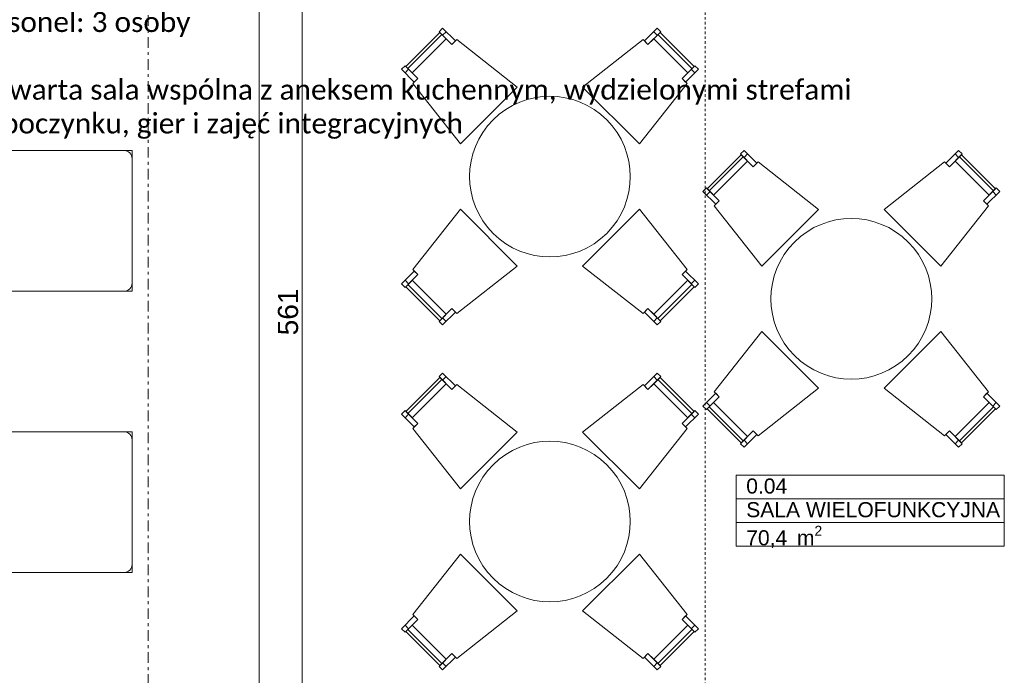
# Model space of a CAD drawing. Extents: x 100 to 2982, y 37 to 2050.
# Tile 60 of 130: x 1094 to 1584, y 719 to 1046. Entities that reach past the tile are written whole.
import ezdxf
from ezdxf.xclip import XClip

# ---------------------------------------------------------------- set-up
doc = ezdxf.new("R2010")
doc.units = 0
doc.header["$MEASUREMENT"] = 0
doc.header["$XCLIPFRAME"] = 0
doc.linetypes.add('Przerywana krótka', pattern=[12, 6, -6])
doc.linetypes.add('Przerywana podwójnie', pattern=[54.680554, 26.458333, -10.583333, 7.055556, -10.583333])
for name, color, linetype in [('210-A Pomieszczenia', 7, 'Continuous'), ('299-A Wymiary Opisy', 7, 'Continuous'), ('410-K Osie', 7, 'Continuous'), ('820-G Rysunki Obrazki', 7, 'Continuous'), ('830-G Teksty Etykiety', 7, 'Continuous'), ('Nowe_330-W Wyposażenie', 7, 'Continuous'), ('OPIS_NPS_OKRĄG', 7, 'Continuous')]:
    doc.layers.add(name, color=color, linetype=linetype)
doc.styles.add('STYL_AUTOMATYCZNY_3', font='arial.ttf')
doc.styles.add('STYL_AUTOMATYCZNY_7', font='arial.ttf')
doc.styles.add('STYL_AUTOMATYCZNY_8', font='calibri.ttf')

# ---------------------------------------------------------------- blocks, each defined once
blk = doc.blocks.new('Rysunek_1_1', base_point=(-18316.35, -206.53))
at = {"layer": '210-A Pomieszczenia', "color": 6, "linetype": 'Continuous', "lineweight": 13, "ltscale": 0.2}
for p, q in [((1450.36, 819.08), (1583.78, 819.08)), ((1450.36, 807.29), (1450.36, 819.08)), ((1583.78, 819.08), (1583.78, 807.29)), ((1583.78, 807.29), (1450.36, 807.29)), ((1450.36, 807.29), (1583.78, 807.29)), ((1450.36, 795.5), (1450.36, 807.29)), ((1583.78, 807.29), (1583.78, 795.5)), ((1583.78, 795.5), (1450.36, 795.5)), ((1450.36, 795.5), (1583.78, 795.5)), ((1450.36, 783.72), (1450.36, 795.5)), ((1583.78, 795.5), (1583.78, 783.72)), ((1583.78, 783.72), (1450.36, 783.72))]:
    blk.add_line(p, q, dxfattribs=at)
at = {"layer": '299-A Wymiary Opisy', "color": 85, "linetype": 'Continuous', "lineweight": 13, "ltscale": 0.2}
for p, q in [((1212.94, 619.51), (1212.94, 1620.51)), ((1234.45, 619.51), (1234.45, 1180.51))]:
    blk.add_line(p, q, dxfattribs=at)
at = {"layer": '410-K Osie', "color": 101, "linetype": 'Przerywana podwójnie', "lineweight": 5, "ltscale": 0.2}
blk.add_line((1157.8, 1813.51), (1157.8, 529.46), dxfattribs=at)
blk.add_line((1157.8, 1813.51), (1157.8, 529.46), dxfattribs=at)
at = {"layer": 'Nowe_330-W Wyposażenie', "color": 4, "linetype": 'Continuous', "lineweight": 13, "ltscale": 0.2}
for p, q in [((1306.02, 1039.75), (1304.25, 1037.98)), ((1409.3, 1039.75), (1411.07, 1037.98)), ((1303.9, 1038.34), (1286.97, 1021.41)), ((1428.35, 1021.41), (1411.42, 1038.34)), ((1285.56, 1019.29), (1287.33, 1021.06)), ((1429.77, 1019.29), (1428, 1021.06)), ((1453.9, 977.49), (1436.97, 960.56)), ((1456.02, 978.9), (1454.25, 977.13)), ((1559.3, 978.9), (1561.07, 977.13)), ((1578.35, 960.56), (1561.42, 977.49)), ((1435.56, 958.44), (1437.33, 960.21)), ((1579.77, 958.44), (1578, 960.21)), ((1285.56, 916.01), (1287.33, 914.24)), ((1286.97, 913.89), (1303.9, 896.96)), ((1411.42, 896.96), (1428.35, 913.89)), ((1429.77, 916.01), (1428, 914.24)), ((1306.02, 895.54), (1304.25, 897.31)), ((1409.3, 895.54), (1411.07, 897.31)), ((1306.02, 868.05), (1304.25, 866.28)), ((1409.3, 868.05), (1411.07, 866.28)), ((1286.97, 849.71), (1303.9, 866.63)), ((1411.42, 866.63), (1428.35, 849.71)), ((1435.56, 855.16), (1437.33, 853.39)), ((1436.97, 853.03), (1453.9, 836.11)), ((1561.42, 836.11), (1578.35, 853.03)), ((1579.77, 855.16), (1578, 853.39)), ((1285.56, 847.59), (1287.33, 849.35)), ((1429.77, 847.59), (1428, 849.35)), ((1456.02, 834.69), (1454.25, 836.46)), ((1559.3, 834.69), (1561.07, 836.46)), ((1285.56, 744.3), (1287.33, 742.54)), ((1303.9, 725.26), (1286.97, 742.18)), ((1428.35, 742.18), (1411.42, 725.26)), ((1429.77, 744.3), (1428, 742.54)), ((1306.02, 723.84), (1304.25, 725.61)), ((1409.3, 723.84), (1411.07, 725.61))]:
    blk.add_line(p, q, dxfattribs=at)
at = {"layer": 'Nowe_330-W Wyposażenie', "color": 4, "linetype": 'Continuous', "lineweight": 13, "ltscale": 0.2, "flags": 128}
for points in [[(1306.02, 1036.22), (1289.09, 1019.29), (1285.91, 1022.47), (1302.84, 1039.4)], [(1310.62, 1035.15), (1308.85, 1033.39), (1302.49, 1039.75), (1304.25, 1041.52)], [(1404.71, 1035.15), (1406.47, 1033.39), (1412.84, 1039.75), (1411.07, 1041.52)], [(1426.23, 1019.29), (1409.3, 1036.22), (1412.48, 1039.4), (1429.41, 1022.47)], [(1341.4, 1012.2), (1313.11, 983.91), (1289.44, 1013.98), (1291.92, 1016.46), (1289.09, 1019.29), (1306.02, 1036.22), (1308.85, 1033.39), (1311.33, 1035.87)], [(1402.21, 983.91), (1373.93, 1012.2), (1403.99, 1035.87), (1406.47, 1033.39), (1409.3, 1036.22), (1426.23, 1019.29), (1423.4, 1016.46), (1425.88, 1013.98)], [(1290.16, 1014.69), (1291.92, 1016.46), (1285.56, 1022.82), (1283.79, 1021.06)], [(1425.17, 1014.69), (1423.4, 1016.46), (1429.77, 1022.82), (1431.53, 1021.06)], [(1149.76, 910.59), (1149.76, 980.59), (974.76, 980.59), (974.76, 910.59)], [(1460.62, 974.3), (1458.85, 972.54), (1452.49, 978.9), (1454.25, 980.67)], [(1554.71, 974.3), (1556.47, 972.54), (1562.84, 978.9), (1561.07, 980.67)], [(1456.02, 975.36), (1439.09, 958.44), (1435.91, 961.62), (1452.84, 978.55)], [(1491.4, 951.34), (1463.11, 923.06), (1439.44, 953.13), (1441.92, 955.61), (1439.09, 958.44), (1456.02, 975.36), (1458.85, 972.54), (1461.33, 975.02)], [(1552.21, 923.06), (1523.93, 951.34), (1553.99, 975.02), (1556.47, 972.54), (1559.3, 975.36), (1576.23, 958.44), (1573.4, 955.61), (1575.88, 953.13)], [(1576.23, 958.44), (1559.3, 975.36), (1562.48, 978.55), (1579.41, 961.62)], [(1440.16, 953.84), (1441.92, 955.61), (1435.56, 961.97), (1433.79, 960.21)], [(1575.17, 953.84), (1573.4, 955.61), (1579.77, 961.97), (1581.53, 960.21)], [(1313.11, 951.38), (1341.4, 923.1), (1311.33, 899.43), (1308.85, 901.91), (1306.02, 899.08), (1289.09, 916.01), (1291.92, 918.84), (1289.44, 921.32)], [(1373.93, 923.1), (1402.21, 951.38), (1425.88, 921.32), (1423.4, 918.84), (1426.23, 916.01), (1409.3, 899.08), (1406.47, 901.91), (1403.99, 899.43)], [(1290.16, 920.6), (1291.92, 918.84), (1285.56, 912.47), (1283.79, 914.24)], [(1425.17, 920.6), (1423.4, 918.84), (1429.77, 912.47), (1431.53, 914.24)], [(1289.09, 916.01), (1306.02, 899.08), (1302.84, 895.9), (1285.91, 912.83)], [(1409.3, 899.08), (1426.23, 916.01), (1429.41, 912.83), (1412.48, 895.9)], [(1310.62, 900.14), (1308.85, 901.91), (1302.49, 895.54), (1304.25, 893.78)], [(1404.71, 900.14), (1406.47, 901.91), (1412.84, 895.54), (1411.07, 893.78)], [(1463.11, 890.53), (1491.4, 862.25), (1461.33, 838.58), (1458.85, 841.06), (1456.02, 838.23), (1439.09, 855.16), (1441.92, 857.98), (1439.44, 860.46)], [(1523.93, 862.25), (1552.21, 890.53), (1575.88, 860.46), (1573.4, 857.98), (1576.23, 855.16), (1559.3, 838.23), (1556.47, 841.06), (1553.99, 838.58)], [(1289.09, 847.59), (1306.02, 864.51), (1302.84, 867.69), (1285.91, 850.77)], [(1310.62, 863.45), (1308.85, 861.68), (1302.49, 868.05), (1304.25, 869.82)], [(1404.71, 863.45), (1406.47, 861.68), (1412.84, 868.05), (1411.07, 869.82)], [(1409.3, 864.51), (1426.23, 847.59), (1429.41, 850.77), (1412.48, 867.69)], [(1313.11, 812.21), (1341.4, 840.49), (1311.33, 864.16), (1308.85, 861.68), (1306.02, 864.51), (1289.09, 847.59), (1291.92, 844.76), (1289.44, 842.28)], [(1373.93, 840.49), (1402.21, 812.21), (1425.88, 842.28), (1423.4, 844.76), (1426.23, 847.59), (1409.3, 864.51), (1406.47, 861.68), (1403.99, 864.16)], [(1440.16, 859.75), (1441.92, 857.98), (1435.56, 851.62), (1433.79, 853.39)], [(1575.17, 859.75), (1573.4, 857.98), (1579.77, 851.62), (1581.53, 853.39)], [(1439.09, 855.16), (1456.02, 838.23), (1452.84, 835.05), (1435.91, 851.97)], [(1559.3, 838.23), (1576.23, 855.16), (1579.41, 851.97), (1562.48, 835.05)], [(1290.16, 842.99), (1291.92, 844.76), (1285.56, 851.12), (1283.79, 849.35)], [(1425.17, 842.99), (1423.4, 844.76), (1429.77, 851.12), (1431.53, 849.35)], [(1149.76, 770.59), (1149.76, 840.59), (974.76, 840.59), (974.76, 770.59)], [(1460.62, 839.29), (1458.85, 841.06), (1452.49, 834.69), (1454.25, 832.93)], [(1554.71, 839.29), (1556.47, 841.06), (1562.84, 834.69), (1561.07, 832.93)], [(1341.4, 751.4), (1313.11, 779.68), (1289.44, 749.61), (1291.92, 747.13), (1289.09, 744.3), (1306.02, 727.38), (1308.85, 730.21), (1311.33, 727.73)], [(1402.21, 779.68), (1373.93, 751.4), (1403.99, 727.73), (1406.47, 730.21), (1409.3, 727.38), (1426.23, 744.3), (1423.4, 747.13), (1425.88, 749.61)], [(1290.16, 748.9), (1291.92, 747.13), (1285.56, 740.77), (1283.79, 742.54)], [(1425.17, 748.9), (1423.4, 747.13), (1429.77, 740.77), (1431.53, 742.54)], [(1306.02, 727.38), (1289.09, 744.3), (1285.91, 741.12), (1302.84, 724.2)], [(1426.23, 744.3), (1409.3, 727.38), (1412.48, 724.2), (1429.41, 741.12)], [(1310.62, 728.44), (1308.85, 730.21), (1302.49, 723.84), (1304.25, 722.07)], [(1404.71, 728.44), (1406.47, 730.21), (1412.84, 723.84), (1411.07, 722.07)]]:
    blk.add_lwpolyline(points, close=True, dxfattribs=at)
for points in [[(1329.38, 995.93, -1), (1385.95, 939.36, -1)], [(1479.38, 935.08, -1), (1535.95, 878.51, -1)], [(1329.38, 767.66, 1), (1385.95, 824.23, 1)]]:
    blk.add_lwpolyline(points, format="xyb", close=True, dxfattribs=at)
at = {"layer": 'Nowe_330-W Wyposażenie', "color": 4, "linetype": 'Continuous', "lineweight": 13, "ltscale": 0.2}
for centre, start, end in [((1145.76, 976.59), 0, 90), ((1145.76, 914.59), 270, 0), ((1145.76, 836.59), 0, 90), ((1145.76, 774.59), 270, 0)]:
    blk.add_arc(centre, 4, start, end, dxfattribs=at)
at = {"layer": 'OPIS_NPS_OKRĄG', "color": 78, "linetype": 'Przerywana krótka', "lineweight": 13, "ltscale": 0.2}
blk.add_line((1434.91, 1179.01), (1434.91, 621.01), dxfattribs=at)
at = {"layer": '210-A Pomieszczenia', "color": 6, "linetype": 'Continuous', "lineweight": 13, "char_height": 7.5, "attachment_point": 1}
for s, insert, style in [('\\A1;{\\pql;\\pt0,25;\\fArial|b0|i0|c238|p38;0.04\\fArial|b0|i0|c238|p38;\\A1{\\H.66x;\\S^  ;}\\fArial|b0|i0|c238|p38;\\fArial|b0|i0|c238|p38;\\A1{\\H.66x;\\S^  ;}}', (1455.36, 817.36), 'STYL_AUTOMATYCZNY_3'), ('\\A1;{\\pql;\\pt0,230;\\fArial|b0|i0|c0|p38;SALA WIELOFUNKCYJNA\\fArial|b0|i0|c0|p38;\\A1{\\H.66x;\\S^  ;}\\fArial|b0|i0|c0|p38;\\fArial|b0|i0|c0|p38;\\A1{\\H.66x;\\S^  ;}}', (1455.36, 805.58), 'STYL_AUTOMATYCZNY_7'), ('\\A1;{\\pql;\\pt0,25;\\fArial|b0|i0|c238|p38;70,4\\fArial|b0|i0|c238|p38;\\A1{\\H.66x;\\S^  ;}\\fArial|b0|i0|c238|p38; m\\fArial|b0|i0|c238|p38;\\A1{\\H.66x;\\S2^  ;}}', (1455.36, 793.79), 'STYL_AUTOMATYCZNY_3')]:
    blk.add_mtext(s, dxfattribs=dict(at, insert=insert, style=style))
at = {"layer": '299-A Wymiary Opisy', "color": 46, "linetype": 'Continuous', "lineweight": 15, "insert": (1232.45, 888.63), "char_height": 10, "width": 22.7658, "attachment_point": 7, "rotation": 90, "style": 'STYL_AUTOMATYCZNY_7'}
blk.add_mtext('\\A1;{\\pql;\\fArial|b0|i0|c0|p38;561}', dxfattribs=at)
at = {"layer": '830-G Teksty Etykiety', "color": 1, "linetype": 'Continuous', "lineweight": 13, "insert": (1066.81, 1066.45), "char_height": 10, "width": 441.3625, "attachment_point": 1, "line_spacing_factor": 1.009915, "style": 'STYL_AUTOMATYCZNY_8'}
blk.add_mtext('\\A1;{\\pql;\\fCalibri|b0|i0|c0|p34;Planowana liczba podopiecznych: do 20 osób\\P\\pql;\\fCalibri|b0|i0|c0|p34;Personel: 3 osoby\\P\\pql;\\pt431.79,799.55;\\fCalibri|b0|i0|c0|p34;\\P\\pql;\\fSymbol|b0|i0|c2|p22;· \\fCalibri|b0|i0|c0|p34;otwarta sala wspólna z aneksem kuchennym, wydzielonymi strefami wypoczynku, gier i zajęć integracyjnych}', dxfattribs=at)

msp = doc.modelspace()

# ---------------------------------------------------------------- block references
at = {"layer": '820-G Rysunki Obrazki', "color": 65, "linetype": 'Continuous', "lineweight": 13, "ltscale": 0.2}
ref = msp.add_blockref('Rysunek_1_1', (-18316.35, -206.53), dxfattribs=at)
XClip(ref).set_block_clipping_path([(244.527027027, 75.2081975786), (2570.9054054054, 2024.1891891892)])

doc.saveas('drawing.dxf')
